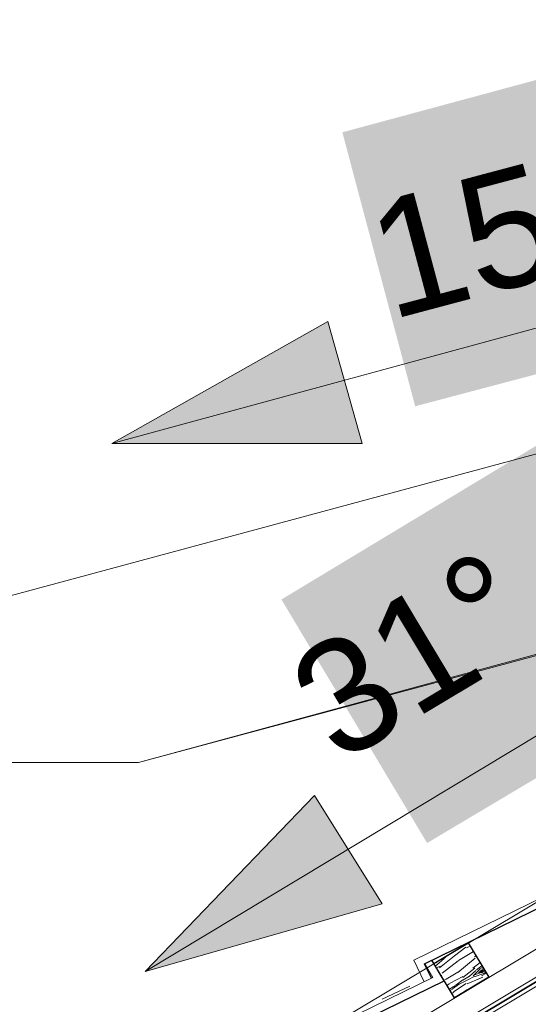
# Model space of a CAD drawing. Header units: millimetres. Extents: x -740 to 33545, y -26688 to 22494.
# Tile 180 of 256: x 9050 to 9114, y 13631 to 13754. Entities that reach past the tile are written whole.
import ezdxf
from ezdxf.lldxf.tags import DXFTag

# ---------------------------------------------------------------- set-up
doc = ezdxf.new("R2010")
doc.units = ezdxf.units.MM
doc.header["$MEASUREMENT"] = 0
doc.layers.get('Defpoints').update_dxf_attribs({"color": 252})
for name, color, linetype, lineweight in [('A_izolacja', 252, 'Continuous', 9), ('A_l.przerywana', 252, 'ICAD_ISO03W100', 9), ('l. przekrojowa', 252, 'Continuous', 30), ('l.widokowa', 252, 'Continuous', 15), ('l.wypełnien', 252, 'Continuous', 5), ('wymiarowanie', 252, 'Continuous', 9)]:
    doc.layers.add(name, color=color, linetype=linetype, lineweight=lineweight)
doc.styles.add('Arial$001', font='arial.ttf', dxfattribs={"height": 1.791991})
doc.styles.add('styl2', font='simplex.shx')
tags = doc.linetypes.add('ICAD_ISO03W100', pattern=[30, 12, -18]).pattern_tags.tags
tags[6:7] = [DXFTag(74, 4), DXFTag(75, 0), DXFTag(340, '0'), DXFTag(46, 1.0), DXFTag(50, 0.0), DXFTag(44, 0.0), DXFTag(45, 0.0)]
tags[4:5] = [DXFTag(74, 4), DXFTag(75, 0), DXFTag(340, '0'), DXFTag(46, 1.0), DXFTag(50, 0.0), DXFTag(44, 0.0), DXFTag(45, 0.0)]
doc.dimstyles.new('Skala 1-50', dxfattribs={"dimtxt": 12, "dimasz": 5, "dimexe": 1, "dimexo": 1, "dimgap": 1.5, "dimtad": 1, "dimdec": 1, "dimrnd": 0.5, "dimtxsty": 'styl2', "dimblk": 'ARCHTICK', "dimcen": 5, "dimadec": 0, "dimazin": 0, "dimtfac": 1, "dimtdec": 1, "dimtmove": 1, "dimatfit": 3, "dimldrblk": 'ARCHTICK', "dimfxl": 0, "dimlwd": -1, "dimlwe": -1, "dimarcsym": 0})

# ---------------------------------------------------------------- blocks, each defined once
blk = doc.blocks.new('_ArchTick')
at = {"color": 0, "linetype": 'ByBlock', "const_width": 0.15}
blk.add_lwpolyline([(-0.5, -0.5), (0.5, 0.5)], dxfattribs=at)
blk = doc.blocks.new('*D1730')
at = {"layer": 'Defpoints', "color": 0}
for p in [(8715.8, 13845.32), (9285.31, 13845.32), (8739.07, 13499.59)]:
    blk.add_point(p, dxfattribs=at)
at = {"layer": 'wymiarowanie', "color": 0}
for p, q in [((8720.8, 13845.32), (8714.8, 13845.32)), ((8715.8, 13499.59), (8715.8, 13845.32)), ((8720.8, 13499.59), (8714.8, 13499.59))]:
    blk.add_line(p, q, dxfattribs=at)
at = {"layer": 'wymiarowanie', "color": 0, "xscale": 5, "yscale": 5, "zscale": 5}
for p, rotation in [((8715.8, 13845.32), 90), ((8715.8, 13499.59), 270)]:
    blk.add_blockref('_ArchTick', p, dxfattribs=dict(at, rotation=rotation))
at = {"layer": 'wymiarowanie', "color": 0, "insert": (8707.45, 13672.46), "char_height": 12, "attachment_point": 5, "rotation": 90, "style": 'styl2'}
blk.add_mtext('345,5', dxfattribs=at)

msp = doc.modelspace()

# ---------------------------------------------------------------- hatches: boundary and pattern name
for points in [[(9090.76, 13739.48), (9127.47, 13749.4), (9136.73, 13715.01), (9099.85, 13705.25)], [(9061.98, 13700.62), (9093.24, 13700.62), (9088.94, 13715.83)], [(9083.15, 13681.11), (9115.73, 13700.78), (9134.09, 13670.19), (9101.34, 13650.68)], [(9066.12, 13634.63), (9095.72, 13643.07), (9087.29, 13656.63)]]:
    msp.add_hatch(color=256).paths.add_polyline_path(points)
at = {"layer": 'l.wypełnien'}
h = msp.add_hatch(dxfattribs=at)
h.set_pattern_fill('WOOD8', color=256, scale=10, angle=30.9423, style=0)
h.set_pattern_definition([(20.637496, (8377.1431, -2846.7165), (56.602861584, 22.27366581), [1.11803, -110.68536]), (30.942296, (8378.189, -2846.322), (3.43511, 13.718601), [1.1, -8.9]), (49.377196, (8379.1328, -2845.757), (12.0119779, 18.8603351), [0.94868, -30.67409]), (203.817296, (8379.7505, -2845.0368), (65.17972982, 27.41537904), [0.80623, -79.81635]), (205.747896, (8379.0129, -2845.3624), (90.91028372, 42.84064307), [1.10454, -109.34907]), (224.978496, (8378.018, -2845.8422), (-20.58883636, -24.00207817), [1.23693, -39.99412]), (40.404596, (8377.8292, -2846.3052), (37.74254931, 34.28557092), [0.60828, -60.21935]), (24.602096, (8378.2924, -2845.9109), (-73.756594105, -32.55709118), [0.90554, -89.64831]), (216.652896, (8379.1158, -2845.5339), (-72.04994424, -54.85257296), [1.00499, -99.49377]), (199.632396, (8378.3095, -2846.1339), (39.44916255, 11.99015022), [0.5099, -50.48029]), (25.747896, (8376.4226, -2847.2651), (-90.91028372, -42.84064307), [1.10454, -109.34907]), (19.632396, (8377.4175, -2846.7852), (-39.44916255, -11.99015022), [1.0198, -49.97039]), (30.942296, (8378.378, -2846.443), (3.43511, 13.718601), [1.2, -8.8]), (51.498296, (8379.4072, -2845.8256), (32.600824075, 42.86241375), [0.8544, -84.58564]), (34.7563963, (8379.9391, -2845.15694), (114.934197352, 80.561340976), [1.50333, -148.82963]), (25.747896, (8381.1742, -2844.2999), (-90.91028372, -42.84064307), [1.10454, -109.34907]), (30.942296, (8382.169, -2843.82), (3.43511, 13.718601), [1.1, -8.9]), (36.136696, (8374.5357, -2848.3962), (80.626841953, 59.994272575), [1.10454, -109.34907]), (25.747896, (8375.4277, -2847.7449), (-90.91028372, -42.84064307), [1.10454, -109.34907]), (30.942296, (8374.433, -2848.225), (3.43511, 13.718601), [0.6, -9.4]), (36.136696, (8374.9475, -2847.9162), (80.626841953, 59.994272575), [1.10454, -109.34907]), (30.942296, (8375.839, -2847.265), (3.43511, 13.718601), [1, -9]), (41.247096, (8376.6972, -2846.7507), (-46.319423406, -39.427289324), [1.11803, -110.68536]), (36.136696, (8377.5378, -2846.0135), (80.626841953, 59.994272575), [1.10454, -109.34907]), (25.747896, (8378.4298, -2845.3622), (-90.91028372, -42.84064307), [1.10454, -109.34907]), (25.747896, (8379.4247, -2844.88235), (-90.91028372, -42.84064307), [1.10454, -109.34907]), (22.812196, (8380.4196, -2844.4025), (-56.60287446, -22.27362129), [1.41421, -69.29646]), (30.942296, (8381.723, -2843.854), (3.43511, 13.718601), [1.5, -8.5]), (18.413496, (8384.4652, -2849.206), (48.02602469, 17.13187653), [0.92195, -91.27349]), (25.231696, (8385.3399, -2848.9148), (-82.333448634, -37.69883899), [1.00499, -99.49377]), (39.072396, (8384.4652, -2849.206), (46.31939021, 39.42732166), [0.70711, -70.00357]), (40.404596, (8385.0141, -2848.7603), (37.74254931, 34.28557092), [1.21655, -59.61107]), (30.942296, (8377.364, -2853.114), (3.43511, 13.718601), [1.2, -8.8]), (21.479996, (8378.3929, -2852.4965), (-48.02602105, -17.13189142), [0.60828, -60.21935]), (232.743696, (8378.9589, -2852.2738), (20.5888245, 24.00209266), [0.53852, -53.31313]), (223.9368963, (8378.6329, -2852.7024), (66.908229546, 63.42940353), [1.33417, -132.08247]), (23.817296, (8385.4086, -2848.6404), (-65.17972982, -27.41537904), [0.80623, -79.81635]), (38.067296, (8385.4086, -2848.6404), (54.89625662, 44.56906099), [0.80623, -79.81635]), (30.942296, (8377.466, -2853.285), (3.43511, 13.718601), [0.8, -9.2]), (224.978496, (8378.1526, -2852.8737), (-20.58883636, -24.00207817), [0.82462, -40.40644]), (27.5757963, (8379.19914, -2851.89656), (-142.371487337, -73.690973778), [1.70294, -168.59093]), (28.6516963, (8380.7086, -2851.10823), (-210.9862617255, -114.825071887), [2.502, -247.69792]), (34.1220963, (8382.90425, -2849.90856), (140.664851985, 95.986453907), [1.80278, -178.47479]), (40.404596, (8384.3967, -2848.8973), (37.74254931, 34.28557092), [1.82483, -59.0028]), (41.247096, (8377.8264, -2853.8854), (-46.319423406, -39.427289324), [1.11803, -110.68536]), (46.887696, (8378.667, -2853.1483), (-29.16567905, -29.14383716), [1.45602, -71.34508]), (30.942296, (8379.662, -2852.085), (3.43511, 13.718601), [1.3, -8.7]), (22.812196, (8380.7771, -2851.417), (-56.60287446, -22.27362129), [1.41421, -69.29646]), (34.5185963, (8382.0807, -2850.86865), (123.511143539, 85.702961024), [1.60312, -158.70907]), (22.1960963, (8383.4016, -2849.9602), (65.17975129, 27.415322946), [1.31529, -130.21417]), (16.906096, (8384.6194, -2849.4633), (-30.87230726, -6.84840007), [1.23693, -39.99412]), (30.942296, (8385.803, -2849.104), (3.43511, 13.718601), [0.7, -9.3]), (205.747896, (8379.1991, -2851.8966), (90.91028372, 42.84064307), [2.20907, -108.24454]), (26.1786963, (8377.0037, -2852.5131), (-99.487122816, -47.982421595), [2.40832, -118.00763]), (30.942296, (8379.165, -2851.451), (3.43511, 13.718601), [2.3, -7.7]), (35.0278963, (8381.1377, -2850.26805), (106.357399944, 75.419513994), [2.80713, -137.54955]), (30.942296, (8383.436, -2848.657), (3.43511, 13.718601), [2.5, -7.5]), (38.067296, (8378.0835, -2854.3143), (54.89625662, 44.56906099), [2.41868, -78.2039]), (37.282496, (8379.9877, -2852.823), (63.47308699, 49.71082968), [1.81108, -88.74277]), (28.4526963, (8381.4287, -2851.7259), (-193.832658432, -104.541388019), [2.30217, -227.91512]), (24.4224963, (8383.45278, -2850.62906), (-238.423480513, -107.954817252), [3.52278, -348.75552]), (33.9550963, (8374.74135, -2848.7393), (149.241636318, 101.128308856), [1.90263, -188.36035]), (22.812196, (8376.3195, -2847.6766), (-56.60287446, -22.27362129), [2.12132, -68.58936]), (28.5563963, (8378.27493, -2846.85415), (-202.409342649, -109.683439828), [2.40208, -237.80616]), (41.5619963, (8380.3848, -2845.7059), (-84.061866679, -73.712972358), [1.62788, -161.16032]), (30.942296, (8381.603, -2844.626), (3.43511, 13.718601), [2, -8]), (27.7624963, (8374.12435, -2847.7101), (-150.948250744, -78.832896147), [1.80278, -178.47479]), (36.9512963, (8375.7196, -2846.87035), (-80.626813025, -59.994302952), [1.9105, -189.13923]), (37.6520963, (8377.24636, -2845.7219), (-72.049995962, -54.8525173), [1.71172, -169.4607]), (25.231696, (8378.6016, -2844.6762), (-82.333448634, -37.69883899), [2.00998, -98.48878]), (18.8474963, (8380.4198, -2843.8194), (-87.475214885, -29.12193258), [1.43178, -141.74643]), (40.404596, (8381.7748, -2843.3569), (37.74254931, 34.28557092), [1.21655, -59.61107]), (34.7563963, (8375.1013, -2849.3397), (114.934197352, 80.561340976), [1.50333, -148.82963]), (18.1379963, (8376.3364, -2848.48267), (-126.924380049, -41.11204913), [2.2561, -223.35418]), (30.942296, (8378.48, -2847.78), (3.43511, 13.718601), [2.5, -7.5]), (36.3825963, (8380.6246, -2846.4949), (-89.203704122, -65.136000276), [2.1095, -208.84073]), (37.6520963, (8382.3229, -2845.2436), (-72.049995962, -54.8525173), [1.71172, -169.4607]), (30.942296, (8373.764, -2847.11), (3.43511, 13.718601), [1.7, -8.3]), (39.072396, (8375.2225, -2846.2356), (46.31939021, 39.42732166), [2.82843, -67.88225]), (28.5563963, (8377.41834, -2844.45285), (-202.409342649, -109.683439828), [2.40208, -237.80616]), (25.4147963, (8379.5282, -2843.3046), (190.3974003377, 90.8230770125), [3.11448, -308.33375]), (37.7850963, (8378.4434, -2854.91465), (-135.523009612, -104.563449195), [2.51794, -249.27563]), (30.942296, (8380.433, -2853.372), (3.43511, 13.718601), [2.8, -7.2]), (27.2900963, (8382.8349, -2851.93222), (-276.1659606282, -142.2405109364), [4.70956, -466.24691]), (30.942296, (8376.644, -2851.913), (3.43511, 13.718601), [2.4, -7.6]), (35.7058963, (8378.70225, -2850.6787), (89.203719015, 65.135987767), [2.40832, -118.00763]), (29.0946963, (8380.65786, -2849.27318), (-262.447391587, -145.6755583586), [3.10161, -307.05964]), (28.2159963, (8383.3681, -2847.765), (-176.678841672, -94.258088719), [2.10238, -208.13558]), (25.747896, (8375.8211, -2850.5405), (-90.91028372, -42.84064307), [2.20907, -108.24454]), (30.942296, (8377.811, -2849.581), (3.43511, 13.718601), [3.2, -6.8]), (32.8514963, (8380.55546, -2847.93545), (243.586937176, 157.6876763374), [3.00167, -297.16495]), (34.5185963, (8383.0771, -2846.30716), (123.511143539, 85.702961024), [1.60312, -158.70907])])
h.paths.add_polyline_path([(9109.05, 13633.91), (9104.76, 13631.34), (9102.19, 13635.63), (9106.48, 13638.2)])

# ---------------------------------------------------------------- linework, layer by layer
at = {"linetype": 'Continuous', "lineweight": 5}
for points in [[(8997.48, 13562.36), (9445.49, 13830.93), (9445.49, 13830.93)], [(9010.22, 13671.02), (9273.66, 13742.13), (9273.66, 13742.13)], [(9139.87, 13721.79), (9061.98, 13700.62), (9061.98, 13700.62)], [(9199.08, 13697.15), (9065.29, 13660.76), (9065.29, 13660.76)], [(9175.43, 13690.37), (9065.29, 13660.76), (9065.29, 13660.76)], [(9134.75, 13675.98), (9066.12, 13634.63), (9066.12, 13634.63)], [(9065.29, 13660.76), (9010.22, 13660.76), (9010.22, 13660.76)], [(9065.29, 13660.76), (9020.47, 13660.76), (9020.47, 13660.76)], [(9099.19, 13632.82), (9095.72, 13631.16), (9095.72, 13631.16)]]:
    msp.add_lwpolyline(points, dxfattribs=at)
for points in [[(9061.98, 13700.62), (9093.24, 13700.62), (9088.94, 13715.83)], [(9066.12, 13634.63), (9095.72, 13643.07), (9087.29, 13656.63)]]:
    msp.add_lwpolyline(points, close=True, dxfattribs=at)
at = {"layer": 'A_izolacja'}
for points in [[(8995.42, 13565.79), (9445.9, 13835.85)], [(8996.96, 13563.21), (9445.9, 13832.35)]]:
    msp.add_lwpolyline(points, dxfattribs=at)
at = {"layer": 'A_izolacja', "linetype": 'ICAD_ISO03W100', "lineweight": 35, "ltscale": 0.2}
msp.add_lwpolyline([(8997.22, 13562.79), (9445.9, 13831.77)], dxfattribs=at)
at = {"layer": 'A_l.przerywana', "ltscale": 0.3}
msp.add_lwpolyline([(8992.85, 13570.08), (9441.94, 13839.3)], dxfattribs=at)
at = {"layer": 'l. przekrojowa'}
msp.add_lwpolyline([(9102.19, 13635.63), (9106.48, 13638.2), (9109.05, 13633.91), (9104.76, 13631.34), (9102.19, 13635.63)], dxfattribs=at)
at = {"layer": 'l.widokowa'}
for points in [[(9100.99, 13633.36), (9099.67, 13636.05), (9131.96, 13651.82), (9130.43, 13654.41), (9162.09, 13669.87), (9161.11, 13671.52)], [(9040.95, 13597.37), (9039.63, 13600.06), (9071.92, 13615.83), (9070.39, 13618.41), (9102.05, 13633.88), (9101.08, 13635.53)]]:
    msp.add_lwpolyline(points, dxfattribs=at)
at = {"layer": 'l.widokowa', "lineweight": 30}
for points in [[(9101.89, 13633.8), (9101.01, 13635.59), (9133.37, 13651.4), (9131.84, 13653.98), (9163.5, 13669.45), (9161.97, 13672.03)], [(9041.85, 13597.81), (9040.97, 13599.6), (9073.33, 13615.41), (9071.8, 13617.99), (9103.47, 13633.46), (9101.94, 13636.04)]]:
    msp.add_lwpolyline(points, dxfattribs=at)

# ---------------------------------------------------------------- texts
at = {"style": 'Arial$001'}
for s, height, rotation, p in [('15°', 14.639, 14.8993, (9096.71, 13716)), ('31°', 14.131, 30.8999, (9090.26, 13660.43))]:
    msp.add_text(s, height=height, rotation=rotation, dxfattribs=at).set_placement(p)

# ---------------------------------------------------------------- dimensions: what is measured, and where the dimension line sits
at = {"layer": 'wymiarowanie'}
dim = msp.add_linear_dim(base=(8715.8, 13845.32), p1=(8739.07, 13499.59), p2=(9285.31, 13845.32), angle=90, dimstyle='Skala 1-50', dxfattribs=at)
dim.commit()
dim.dimension.update_dxf_attribs({"geometry": '*D1730', "text_midpoint": (8707.45, 13672.46)})

doc.saveas('drawing.dxf')
